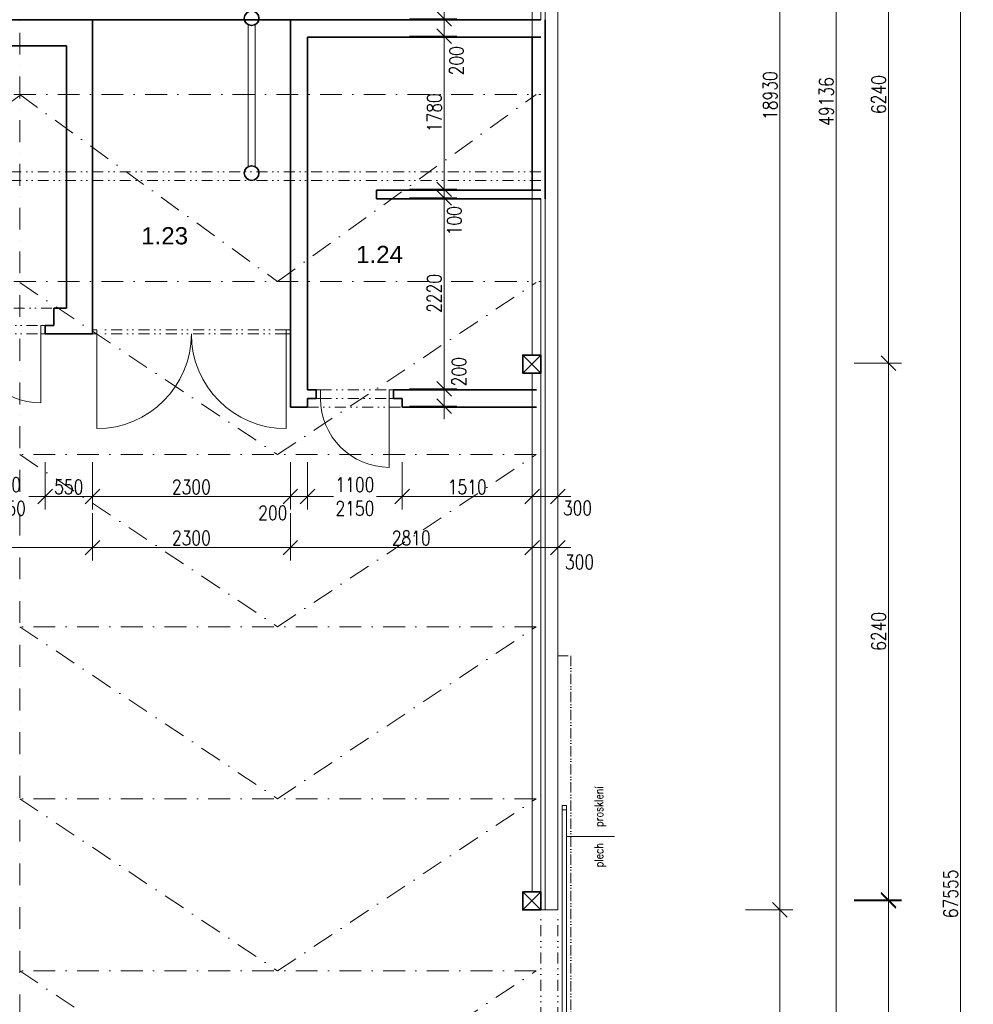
# Model space of a CAD drawing. Header units: millimetres. Extents: x -485339 to 286898, y -1189934 to 1602269.
# Tile 182 of 230: x -49880 to -38799, y -602826 to -591381. Entities that reach past the tile are written whole.
import ezdxf

# ---------------------------------------------------------------- set-up
doc = ezdxf.new("R2010")
doc.units = ezdxf.units.MM
doc.header["$LTSCALE"] = 10
for name, pattern in [('ACAD_ISO12W100', [21, 12, -3, 0, -3, 0, -3]), ('DASHDOT', [25.4, 12.7, -6.35, 0, -6.35]), ('DĚLICÍ2', [15.875, 6.35, -3.175, 0, -3.175, 0, -3.175])]:
    doc.linetypes.add(name, pattern=pattern)
doc.layers.get('Defpoints').update_dxf_attribs({"lineweight": 0})
for name, color, linetype, lineweight, true_color in [('BOUR_DVEŘE', 7, 'Continuous', 18, 0x4ccd32), ('BOUR_OBV.PLÁŠT', 7, 'Continuous', 18, 0x4ccd32), ('BOUR_ČÁRY_OBRYS', 7, 'Continuous', 35, 0x4ccd32)]:
    doc.layers.add(name, color=color, linetype=linetype, lineweight=lineweight, true_color=true_color)
for name, color, linetype, lineweight in [('St__otvory_dveře', 40, 'Continuous', 18), ('St_kóty', 132, 'Continuous', 18), ('St_lehký obvodový plášť', 152, 'Continuous', 18), ('St_plocha_místnosti', 250, 'Continuous', 18), ('St_sloupy_konstrukce haly', 5, 'Continuous', 35), ('St_sloupy_opláštění_půdorys', 25, 'Continuous', 35), ('St_čáry_nad', 250, 'DĚLICÍ2', 18), ('St_čáry_obrys', 5, 'Continuous', 35), ('St_čáry_osy', 250, 'DASHDOT', 18), ('St_čáry_plné', 250, 'Continuous', 18)]:
    doc.layers.add(name, color=color, linetype=linetype, lineweight=lineweight)
doc.styles.add('Andy', font='arial.ttf')
doc.styles.get("Standard").update_dxf_attribs({"font": 'simplex.shx', "width": 0.8})
doc.linetypes.add('ZIGZAG', pattern='A,0.00254,-5.08,[131,ltypeshp.shx,S=5.08,R=0,X=-5.08,Y=0],-10.16,[131,ltypeshp.shx,S=5.08,R=180,X=5.08,Y=0],-5.08', length=20.32254)
doc.dimstyles.new('stavebníM100', dxfattribs={"dimtxt": 165, "dimasz": 170, "dimexe": 150, "dimexo": 100, "dimgap": 30, "dimtad": 1, "dimdec": 0, "dimtxsty": 'Standard', "dimblk": 'OBLIQUE', "dimcen": -2.5, "dimdle": 150, "dimclrd": 256, "dimclre": 256, "dimclrt": 256, "dimadec": 4, "dimazin": 0, "dimtfac": 1, "dimtdec": 0, "dimtmove": 2, "dimatfit": 3, "dimldrblk": 'OBLIQUE', "dimfxl": 400, "dimfxlon": 1, "dimlwd": -1, "dimlwe": -1, "dimarcsym": 0})

# ---------------------------------------------------------------- blocks, each defined once
blk = doc.blocks.new('*U3709')
at = {"layer": 'St_čáry_osy', "ltscale": 2}
for points in [[(-3950, 8000), (9058, 8000)], [(-3950, 6000), (9058, 6000)], [(-3950, 4000), (9058, 4000)], [(-3950, 2000), (9058, 2000)]]:
    blk.add_lwpolyline(points, dxfattribs=at)
blk = doc.blocks.new('*U3710')
at = {"layer": 'St_čáry_osy', "ltscale": 2}
blk.add_blockref('*U3709', (72000, 0), dxfattribs=at)
blk = doc.blocks.new('G$CC1796412')
at = {"layer": 'St__otvory_dveře', "color": 0, "ltscale": 2}
blk.add_lwpolyline([(850, 1), (850, 801)], dxfattribs=at)
at = {"layer": 'St__otvory_dveře', "ltscale": 2}
for points in [[(50, 0), (0, 0), (0, -100), (50, -100)], [(900, 1), (850, 1), (850, -99), (900, -99)]]:
    blk.add_lwpolyline(points, close=True, dxfattribs=at)
at = {"layer": 'St__otvory_dveře', "linetype": 'DĚLICÍ2', "ltscale": 2}
for points in [[(50, 0), (850, 1)], [(50, -100), (850, -99)]]:
    blk.add_lwpolyline(points, dxfattribs=at)
at = {"layer": 'St__otvory_dveře', "color": 0, "ltscale": 2}
blk.add_arc((850, 1), 800, 90, 180, dxfattribs=at)
blk = doc.blocks.new('G$C96BA53D1')
at = {"layer": 'St__otvory_dveře', "ltscale": 2}
for points in [[(0, -50), (50, -50), (50, 0), (0, 0)], [(2250, -50), (2300, -50), (2300, 0), (2250, 0)]]:
    blk.add_lwpolyline(points, close=True, dxfattribs=at)
at = {"layer": 'St__otvory_dveře', "linetype": 'DĚLICÍ2', "ltscale": 2}
for points in [[(2250, 0), (50, 0)], [(2250, -50), (50, -50)]]:
    blk.add_lwpolyline(points, dxfattribs=at)
at = {"layer": 'St__otvory_dveře', "ltscale": 2}
for points in [[(50, -50), (50, -1150)], [(2250, -50), (2250, -1150)]]:
    blk.add_lwpolyline(points, dxfattribs=at)
for centre, start, end in [((50, -50), 270, 0), ((2250, -50), 180, 270)]:
    blk.add_arc(centre, 1100, start, end, dxfattribs=at)
blk = doc.blocks.new('G$CB69B1554')
at = {"layer": 'St_čáry_nad', "ltscale": 2}
for points in [[(72380, -4650), (73480, -4650)], [(76430, -5800), (77530, -5800)]]:
    blk.add_lwpolyline(points, dxfattribs=at)
at = {"layer": 'St_čáry_obrys', "ltscale": 2}
for points in [[(73930, -1300), (63240, -1300)], [(73930, -4950), (73930, -1300)], [(76230, -5800), (76230, -1300)], [(73630, -1600), (72230, -1600)], [(73630, -4650), (73630, -1600)], [(76430, -5600), (76430, -1500)], [(77230, -3380), (77230, -3280)], [(73630, -4650), (73480, -4650)], [(73480, -4850), (73480, -4650)], [(73380, -4950), (73380, -4850)], [(73380, -4950), (73380, -4850)], [(73480, -4850), (73380, -4850)], [(73930, -4950), (73380, -4950)], [(76530, -5702), (76530, -5602)], [(77230, -5600), (77230, -5600)], [(77430, -5702), (77430, -5602)], [(77430, -5702), (77430, -5602)], [(76430, -5700), (76430, -5800)], [(76430, -5700), (76530, -5700)], [(77530, -5700), (77430, -5700)], [(77530, -5700), (77530, -5800)]]:
    blk.add_lwpolyline(points, dxfattribs=at)
at = {"layer": 'St_čáry_obrys'}
for points in [[(76230, -1300), (79139, -1300)], [(76430, -1500), (79139, -1500)], [(77230, -3280), (79139, -3280)], [(77230, -3380), (79139, -3380)], [(76430, -5600), (76530, -5600)], [(77430, -5600), (79089, -5600)], [(76230, -5800), (76430, -5800)], [(77530, -5800), (79089, -5800)]]:
    blk.add_lwpolyline(points, dxfattribs=at)
at = {"layer": 'St__otvory_dveře', "xscale": -1, "rotation": 180}
for p in [(72480, -4949), (76530, -5699)]:
    blk.add_blockref('G$CC1796412', p, dxfattribs=at)
at = {"layer": 'St__otvory_dveře'}
blk.add_blockref('G$C96BA53D1', (73930, -4900), dxfattribs=at)
blk = doc.blocks.new('G$CD8A98CDB')
at = {"layer": 'St_sloupy_konstrukce haly', "color": 250, "lineweight": 18, "ltscale": 2}
for points in [[(-825, 0), (825, 0)], [(-825, -80), (825, -80)]]:
    blk.add_lwpolyline(points, dxfattribs=at)
at = {"layer": 'St_sloupy_konstrukce haly', "ltscale": 2}
for centre in [(-900, -40), (900, -40)]:
    blk.add_circle(centre, 85, dxfattribs=at)
blk = doc.blocks.new('G$C0F2906C7')
at = {"layer": 'St_sloupy_opláštění_půdorys', "ltscale": 2}
blk.add_lwpolyline([(-105, -105), (105, -105), (105, 105), (-105, 105)], close=True, dxfattribs=at)
for points in [[(-105, 105), (105, -105)], [(105, 105), (-105, -105)]]:
    blk.add_lwpolyline(points, dxfattribs=at)
blk = doc.blocks.new('G$C0EBC1439')
at = {"layer": 'St__otvory_dveře', "color": 0, "linetype": 'ACAD_ISO12W100'}
for points in [[(0, 5490), (150, 5490), (150, 0)], [(0, -5490), (150, -5490), (150, 0)]]:
    blk.add_lwpolyline(points, dxfattribs=at)
at = {"layer": 'St__otvory_dveře', "color": 0}
for points in [[(50, 1000), (100, 1000), (100, 3750), (50, 3750)], [(50, 3700), (100, 3700), (100, 3750), (50, 3750)], [(50, 1000), (100, 1000), (100, 1050), (50, 1050)], [(50, -1000), (100, -1000), (100, -3750), (50, -3750)], [(50, -1000), (100, -1000), (100, -1050), (50, -1050)], [(50, -3700), (100, -3700), (100, -3750), (50, -3750)]]:
    blk.add_lwpolyline(points, close=True, dxfattribs=at)
blk = doc.blocks.new('_OBLIQUE')
at = {"color": 0, "linetype": 'ByBlock'}
blk.add_line((-0.5, -0.5), (0.5, 0.5), dxfattribs=at)
blk = doc.blocks.new('*D4126')
at = {"layer": 'Defpoints', "color": 0}
for p in [(-43625, -601729), (-41047, -601729), (-43625, -606799)]:
    blk.add_point(p, dxfattribs=at)
at = {"layer": 'St_kóty'}
for p, q in [((-41047, -601579), (-41047, -604002)), ((-41447, -601729), (-40897, -601729)), ((-41047, -606949), (-41047, -604527)), ((-41447, -606799), (-40897, -606799))]:
    blk.add_line(p, q, dxfattribs=at)
at = {"layer": 'St_kóty', "linetype": 'ByBlock', "xscale": 170, "yscale": 170, "zscale": 170}
for p, rotation in [((-41047, -601729), 90), ((-41047, -606799), 270)]:
    blk.add_blockref('_OBLIQUE', p, dxfattribs=dict(at, rotation=rotation))
at = {"layer": 'St_kóty', "insert": (-41047, -604264), "char_height": 165, "attachment_point": 5, "rotation": 90}
blk.add_mtext('5070\\P5400', dxfattribs=at)
blk = doc.blocks.new('*D4127')
at = {"layer": 'Defpoints', "color": 0}
for p in [(-43625, -582799), (-41047, -582799), (-43625, -601729)]:
    blk.add_point(p, dxfattribs=at)
at = {"layer": 'St_kóty'}
for p, q in [((-41047, -601879), (-41047, -582649)), ((-41447, -582799), (-40897, -582799)), ((-41447, -601729), (-40897, -601729))]:
    blk.add_line(p, q, dxfattribs=at)
at = {"layer": 'St_kóty', "linetype": 'ByBlock', "xscale": 170, "yscale": 170, "zscale": 170}
for p, rotation in [((-41047, -582799), 90), ((-41047, -601729), 270)]:
    blk.add_blockref('_OBLIQUE', p, dxfattribs=dict(at, rotation=rotation))
at = {"layer": 'St_kóty', "insert": (-41159, -592264), "char_height": 165, "attachment_point": 5, "rotation": 90}
blk.add_mtext('18930', dxfattribs=at)
blk = doc.blocks.new('*D4131')
at = {"layer": 'Defpoints', "color": 0}
for p in [(-43625, -567764), (-40393, -567764), (-59739, -616900)]:
    blk.add_point(p, dxfattribs=at)
at = {"layer": 'St_kóty'}
for p, q in [((-40393, -617050), (-40393, -567614)), ((-40793, -567764), (-40243, -567764)), ((-40793, -616900), (-40243, -616900))]:
    blk.add_line(p, q, dxfattribs=at)
at = {"layer": 'St_kóty', "linetype": 'ByBlock', "xscale": 170, "yscale": 170, "zscale": 170}
for p, rotation in [((-40393, -567764), 90), ((-40393, -616900), 270)]:
    blk.add_blockref('_OBLIQUE', p, dxfattribs=dict(at, rotation=rotation))
at = {"layer": 'St_kóty', "insert": (-40506, -592332), "char_height": 165, "attachment_point": 5, "rotation": 90}
blk.add_mtext('49136', dxfattribs=at)
blk = doc.blocks.new('*D4136')
at = {"layer": 'Defpoints', "color": 0}
for p in [(-43930, -601624), (-39785, -601624), (-43930, -606904)]:
    blk.add_point(p, dxfattribs=at)
at = {"layer": 'St_kóty'}
for p, q in [((-39785, -607054), (-39785, -601474)), ((-40185, -601624), (-39635, -601624)), ((-40185, -606904), (-39635, -606904))]:
    blk.add_line(p, q, dxfattribs=at)
at = {"layer": 'St_kóty', "xscale": 170, "yscale": 170, "zscale": 170}
for p, rotation in [((-39785, -601624), 90), ((-39785, -606904), 270)]:
    blk.add_blockref('_OBLIQUE', p, dxfattribs=dict(at, rotation=rotation))
at = {"layer": 'St_kóty', "insert": (-39898, -604264), "char_height": 165, "attachment_point": 5, "rotation": 90}
blk.add_mtext('5280', dxfattribs=at)
blk = doc.blocks.new('*D4137')
at = {"layer": 'Defpoints', "color": 0}
for p in [(-43930, -595372), (-39785, -595372), (-43930, -601612)]:
    blk.add_point(p, dxfattribs=at)
at = {"layer": 'St_kóty'}
for p, q in [((-39785, -601762), (-39785, -595222)), ((-40185, -595372), (-39635, -595372)), ((-40185, -601612), (-39635, -601612))]:
    blk.add_line(p, q, dxfattribs=at)
at = {"layer": 'St_kóty', "linetype": 'ByBlock', "xscale": 170, "yscale": 170, "zscale": 170}
for p, rotation in [((-39785, -595372), 90), ((-39785, -601612), 270)]:
    blk.add_blockref('_OBLIQUE', p, dxfattribs=dict(at, rotation=rotation))
at = {"layer": 'St_kóty', "insert": (-39898, -598492), "char_height": 165, "attachment_point": 5, "rotation": 90}
blk.add_mtext('6240', dxfattribs=at)
blk = doc.blocks.new('*D4138')
at = {"layer": 'Defpoints', "color": 0}
for p in [(-43930, -589132), (-39785, -589132), (-43930, -595372)]:
    blk.add_point(p, dxfattribs=at)
at = {"layer": 'St_kóty'}
for p, q in [((-39785, -595522), (-39785, -588982)), ((-40185, -589132), (-39635, -589132)), ((-40185, -595372), (-39635, -595372))]:
    blk.add_line(p, q, dxfattribs=at)
at = {"layer": 'St_kóty', "linetype": 'ByBlock', "xscale": 170, "yscale": 170, "zscale": 170}
for p, rotation in [((-39785, -589132), 90), ((-39785, -595372), 270)]:
    blk.add_blockref('_OBLIQUE', p, dxfattribs=dict(at, rotation=rotation))
at = {"layer": 'St_kóty', "insert": (-39898, -592252), "char_height": 165, "attachment_point": 5, "rotation": 90}
blk.add_mtext('6240', dxfattribs=at)
blk = doc.blocks.new('*D4143')
at = {"layer": 'Defpoints', "color": 0}
for p in [(-43625, -567764), (-59725, -635319), (-38949, -635319)]:
    blk.add_point(p, dxfattribs=at)
at = {"layer": 'St_kóty'}
for p, q in [((-38949, -567614), (-38949, -635469)), ((-39349, -567764), (-38799, -567764)), ((-39349, -635319), (-38799, -635319))]:
    blk.add_line(p, q, dxfattribs=at)
at = {"layer": 'St_kóty', "linetype": 'ByBlock', "xscale": 170, "yscale": 170, "zscale": 170}
for p, rotation in [((-38949, -567764), 90), ((-38949, -635319), 270)]:
    blk.add_blockref('_OBLIQUE', p, dxfattribs=dict(at, rotation=rotation))
at = {"layer": 'St_kóty', "insert": (-39061, -601542), "char_height": 165, "attachment_point": 5, "rotation": 90}
blk.add_mtext('67555', dxfattribs=at)
blk = doc.blocks.new('*D4282')
at = {"layer": 'Defpoints', "color": 0}
for p in [(-50485, -594429), (-49585, -594429), (-49585, -596924)]:
    blk.add_point(p, dxfattribs=at)
at = {"layer": 'St_kóty'}
for p, q in [((-50485, -596524), (-50485, -597074)), ((-49585, -596524), (-49585, -597074)), ((-50635, -596924), (-50297, -596924)), ((-49435, -596924), (-49772, -596924))]:
    blk.add_line(p, q, dxfattribs=at)
at = {"layer": 'St_kóty', "linetype": 'ByBlock', "xscale": 170, "yscale": 170, "zscale": 170, "rotation": 180}
blk.add_blockref('_OBLIQUE', (-50485, -596924), dxfattribs=at)
at = {"layer": 'St_kóty', "linetype": 'ByBlock', "xscale": 170, "yscale": 170, "zscale": 170}
blk.add_blockref('_OBLIQUE', (-49585, -596924), dxfattribs=at)
at = {"layer": 'St_kóty', "insert": (-50035, -596924), "char_height": 165, "attachment_point": 5}
blk.add_mtext('900\\P2050', dxfattribs=at)
blk = doc.blocks.new('*D4283')
at = {"layer": 'Defpoints', "color": 0}
for p in [(-49585, -594429), (-49035, -594429), (-49035, -596924)]:
    blk.add_point(p, dxfattribs=at)
at = {"layer": 'St_kóty'}
for p, q in [((-49585, -596524), (-49585, -597074)), ((-49035, -596524), (-49035, -597074)), ((-49735, -596924), (-48885, -596924))]:
    blk.add_line(p, q, dxfattribs=at)
at = {"layer": 'St_kóty', "linetype": 'ByBlock', "xscale": 170, "yscale": 170, "zscale": 170, "rotation": 180}
blk.add_blockref('_OBLIQUE', (-49585, -596924), dxfattribs=at)
at = {"layer": 'St_kóty', "linetype": 'ByBlock', "xscale": 170, "yscale": 170, "zscale": 170}
blk.add_blockref('_OBLIQUE', (-49035, -596924), dxfattribs=at)
at = {"layer": 'St_kóty', "insert": (-49310, -596812), "char_height": 165, "attachment_point": 5}
blk.add_mtext('550', dxfattribs=at)
blk = doc.blocks.new('*D4284')
at = {"layer": 'Defpoints', "color": 0}
for p in [(-49035, -594429), (-46735, -595279), (-46735, -596924)]:
    blk.add_point(p, dxfattribs=at)
at = {"layer": 'St_kóty'}
for p, q in [((-49035, -596524), (-49035, -597074)), ((-46735, -596524), (-46735, -597074)), ((-49185, -596924), (-46585, -596924))]:
    blk.add_line(p, q, dxfattribs=at)
at = {"layer": 'St_kóty', "linetype": 'ByBlock', "xscale": 170, "yscale": 170, "zscale": 170, "rotation": 180}
blk.add_blockref('_OBLIQUE', (-49035, -596924), dxfattribs=at)
at = {"layer": 'St_kóty', "linetype": 'ByBlock', "xscale": 170, "yscale": 170, "zscale": 170}
blk.add_blockref('_OBLIQUE', (-46735, -596924), dxfattribs=at)
at = {"layer": 'St_kóty', "insert": (-47885, -596812), "char_height": 165, "attachment_point": 5}
blk.add_mtext('2300', dxfattribs=at)
blk = doc.blocks.new('*D4285')
at = {"layer": 'Defpoints', "color": 0}
for p in [(-46735, -595279), (-46535, -595279), (-46535, -596924)]:
    blk.add_point(p, dxfattribs=at)
at = {"layer": 'St_kóty'}
for p, q in [((-46735, -596524), (-46735, -597074)), ((-46535, -596524), (-46535, -597074)), ((-46885, -596924), (-46385, -596924))]:
    blk.add_line(p, q, dxfattribs=at)
at = {"layer": 'St_kóty', "linetype": 'ByBlock', "xscale": 170, "yscale": 170, "zscale": 170, "rotation": 180}
blk.add_blockref('_OBLIQUE', (-46735, -596924), dxfattribs=at)
at = {"layer": 'St_kóty', "linetype": 'ByBlock', "xscale": 170, "yscale": 170, "zscale": 170}
blk.add_blockref('_OBLIQUE', (-46535, -596924), dxfattribs=at)
at = {"layer": 'St_kóty', "insert": (-46939, -597113), "char_height": 165, "attachment_point": 5}
blk.add_mtext('200', dxfattribs=at)
blk = doc.blocks.new('*D4286')
at = {"layer": 'Defpoints', "color": 0}
for p in [(-46535, -595279), (-45435, -595279), (-45435, -596924)]:
    blk.add_point(p, dxfattribs=at)
at = {"layer": 'St_kóty'}
for p, q in [((-46535, -596524), (-46535, -597074)), ((-45435, -596524), (-45435, -597074)), ((-46685, -596924), (-46235, -596924)), ((-45285, -596924), (-45735, -596924))]:
    blk.add_line(p, q, dxfattribs=at)
at = {"layer": 'St_kóty', "linetype": 'ByBlock', "xscale": 170, "yscale": 170, "zscale": 170, "rotation": 180}
blk.add_blockref('_OBLIQUE', (-46535, -596924), dxfattribs=at)
at = {"layer": 'St_kóty', "linetype": 'ByBlock', "xscale": 170, "yscale": 170, "zscale": 170}
blk.add_blockref('_OBLIQUE', (-45435, -596924), dxfattribs=at)
at = {"layer": 'St_kóty', "insert": (-45985, -596924), "char_height": 165, "attachment_point": 5}
blk.add_mtext('1100\\P2150', dxfattribs=at)
blk = doc.blocks.new('*D4287')
at = {"layer": 'Defpoints', "color": 0}
for p in [(-45435, -595279), (-43925, -595279), (-43925, -596924)]:
    blk.add_point(p, dxfattribs=at)
at = {"layer": 'St_kóty'}
for p, q in [((-45435, -596524), (-45435, -597074)), ((-43925, -596524), (-43925, -597074)), ((-45585, -596924), (-43775, -596924))]:
    blk.add_line(p, q, dxfattribs=at)
at = {"layer": 'St_kóty', "linetype": 'ByBlock', "xscale": 170, "yscale": 170, "zscale": 170, "rotation": 180}
blk.add_blockref('_OBLIQUE', (-45435, -596924), dxfattribs=at)
at = {"layer": 'St_kóty', "linetype": 'ByBlock', "xscale": 170, "yscale": 170, "zscale": 170}
blk.add_blockref('_OBLIQUE', (-43925, -596924), dxfattribs=at)
at = {"layer": 'St_kóty', "insert": (-44680, -596812), "char_height": 165, "attachment_point": 5}
blk.add_mtext('1510', dxfattribs=at)
blk = doc.blocks.new('*D4288')
at = {"layer": 'Defpoints', "color": 0}
for p in [(-43925, -595279), (-43625, -595279), (-43625, -596924)]:
    blk.add_point(p, dxfattribs=at)
at = {"layer": 'St_kóty'}
for p, q in [((-43925, -596524), (-43925, -597074)), ((-43625, -596524), (-43625, -597074)), ((-44075, -596924), (-43475, -596924))]:
    blk.add_line(p, q, dxfattribs=at)
at = {"layer": 'St_kóty', "linetype": 'ByBlock', "xscale": 170, "yscale": 170, "zscale": 170, "rotation": 180}
blk.add_blockref('_OBLIQUE', (-43925, -596924), dxfattribs=at)
at = {"layer": 'St_kóty', "linetype": 'ByBlock', "xscale": 170, "yscale": 170, "zscale": 170}
blk.add_blockref('_OBLIQUE', (-43625, -596924), dxfattribs=at)
at = {"layer": 'St_kóty', "insert": (-43398, -597058), "char_height": 165, "attachment_point": 5}
blk.add_mtext('300', dxfattribs=at)
blk = doc.blocks.new('*D4292')
at = {"layer": 'Defpoints', "color": 0}
for p in [(-58535, -595023), (-49035, -595023), (-49035, -597518)]:
    blk.add_point(p, dxfattribs=at)
at = {"layer": 'St_kóty'}
for p, q in [((-58535, -597118), (-58535, -597668)), ((-49035, -597118), (-49035, -597668)), ((-58685, -597518), (-48885, -597518))]:
    blk.add_line(p, q, dxfattribs=at)
at = {"layer": 'St_kóty', "linetype": 'ByBlock', "xscale": 170, "yscale": 170, "zscale": 170, "rotation": 180}
blk.add_blockref('_OBLIQUE', (-58535, -597518), dxfattribs=at)
at = {"layer": 'St_kóty', "linetype": 'ByBlock', "xscale": 170, "yscale": 170, "zscale": 170}
blk.add_blockref('_OBLIQUE', (-49035, -597518), dxfattribs=at)
at = {"layer": 'St_kóty', "insert": (-53785, -597406), "char_height": 165, "attachment_point": 5}
blk.add_mtext('9500', dxfattribs=at)
blk = doc.blocks.new('*D4293')
at = {"layer": 'Defpoints', "color": 0}
for p in [(-49035, -595023), (-46735, -595873), (-46735, -597518)]:
    blk.add_point(p, dxfattribs=at)
at = {"layer": 'St_kóty'}
for p, q in [((-49035, -597118), (-49035, -597668)), ((-46735, -597118), (-46735, -597668)), ((-49185, -597518), (-46585, -597518))]:
    blk.add_line(p, q, dxfattribs=at)
at = {"layer": 'St_kóty', "linetype": 'ByBlock', "xscale": 170, "yscale": 170, "zscale": 170, "rotation": 180}
blk.add_blockref('_OBLIQUE', (-49035, -597518), dxfattribs=at)
at = {"layer": 'St_kóty', "linetype": 'ByBlock', "xscale": 170, "yscale": 170, "zscale": 170}
blk.add_blockref('_OBLIQUE', (-46735, -597518), dxfattribs=at)
at = {"layer": 'St_kóty', "insert": (-47885, -597406), "char_height": 165, "attachment_point": 5}
blk.add_mtext('2300', dxfattribs=at)
blk = doc.blocks.new('*D4294')
at = {"layer": 'Defpoints', "color": 0}
for p in [(-46735, -595873), (-43925, -595873), (-43925, -597518)]:
    blk.add_point(p, dxfattribs=at)
at = {"layer": 'St_kóty'}
for p, q in [((-46735, -597118), (-46735, -597668)), ((-43925, -597118), (-43925, -597668)), ((-46885, -597518), (-43775, -597518))]:
    blk.add_line(p, q, dxfattribs=at)
at = {"layer": 'St_kóty', "linetype": 'ByBlock', "xscale": 170, "yscale": 170, "zscale": 170, "rotation": 180}
blk.add_blockref('_OBLIQUE', (-46735, -597518), dxfattribs=at)
at = {"layer": 'St_kóty', "linetype": 'ByBlock', "xscale": 170, "yscale": 170, "zscale": 170}
blk.add_blockref('_OBLIQUE', (-43925, -597518), dxfattribs=at)
at = {"layer": 'St_kóty', "insert": (-45330, -597406), "char_height": 165, "attachment_point": 5}
blk.add_mtext('2810', dxfattribs=at)
blk = doc.blocks.new('*D4295')
at = {"layer": 'Defpoints', "color": 0}
for p in [(-43925, -595873), (-43625, -595873), (-43625, -597518)]:
    blk.add_point(p, dxfattribs=at)
at = {"layer": 'St_kóty'}
for p, q in [((-43925, -597118), (-43925, -597668)), ((-43625, -597118), (-43625, -597668)), ((-44075, -597518), (-43475, -597518))]:
    blk.add_line(p, q, dxfattribs=at)
at = {"layer": 'St_kóty', "linetype": 'ByBlock', "xscale": 170, "yscale": 170, "zscale": 170, "rotation": 180}
blk.add_blockref('_OBLIQUE', (-43925, -597518), dxfattribs=at)
at = {"layer": 'St_kóty', "linetype": 'ByBlock', "xscale": 170, "yscale": 170, "zscale": 170}
blk.add_blockref('_OBLIQUE', (-43625, -597518), dxfattribs=at)
at = {"layer": 'St_kóty', "insert": (-43375, -597684), "char_height": 165, "attachment_point": 5}
blk.add_mtext('300', dxfattribs=at)
blk = doc.blocks.new('*D4343')
at = {"layer": 'Defpoints', "color": 0}
for p in [(-46535, -595673), (-44949, -595673), (-46735, -595873)]:
    blk.add_point(p, dxfattribs=at)
at = {"layer": 'St_kóty'}
for p, q in [((-44949, -596023), (-44949, -595523)), ((-45349, -595673), (-44799, -595673)), ((-45349, -595873), (-44799, -595873))]:
    blk.add_line(p, q, dxfattribs=at)
at = {"layer": 'St_kóty', "linetype": 'ByBlock', "xscale": 170, "yscale": 170, "zscale": 170}
for p, rotation in [((-44949, -595673), 90), ((-44949, -595873), 270)]:
    blk.add_blockref('_OBLIQUE', p, dxfattribs=dict(at, rotation=rotation))
at = {"layer": 'St_kóty', "insert": (-44776, -595473), "char_height": 165, "attachment_point": 5, "rotation": 90}
blk.add_mtext('200', dxfattribs=at)
blk = doc.blocks.new('*D4344')
at = {"layer": 'Defpoints', "color": 0}
for p in [(-45735, -593453), (-44949, -593453), (-46535, -595673)]:
    blk.add_point(p, dxfattribs=at)
at = {"layer": 'St_kóty'}
for p, q in [((-44949, -595823), (-44949, -593303)), ((-45349, -593453), (-44799, -593453)), ((-45349, -595673), (-44799, -595673))]:
    blk.add_line(p, q, dxfattribs=at)
at = {"layer": 'St_kóty', "linetype": 'ByBlock', "xscale": 170, "yscale": 170, "zscale": 170}
for p, rotation in [((-44949, -593453), 90), ((-44949, -595673), 270)]:
    blk.add_blockref('_OBLIQUE', p, dxfattribs=dict(at, rotation=rotation))
at = {"layer": 'St_kóty', "insert": (-45062, -594563), "char_height": 165, "attachment_point": 5, "rotation": 90}
blk.add_mtext('2220', dxfattribs=at)
blk = doc.blocks.new('*D4345')
at = {"layer": 'Defpoints', "color": 0}
for p in [(-45735, -593353), (-44949, -593353), (-45735, -593453)]:
    blk.add_point(p, dxfattribs=at)
at = {"layer": 'St_kóty'}
for p, q in [((-44949, -593603), (-44949, -593203)), ((-45349, -593353), (-44799, -593353)), ((-45349, -593453), (-44799, -593453))]:
    blk.add_line(p, q, dxfattribs=at)
at = {"layer": 'St_kóty', "linetype": 'ByBlock', "xscale": 170, "yscale": 170, "zscale": 170}
for p, rotation in [((-44949, -593353), 90), ((-44949, -593453), 270)]:
    blk.add_blockref('_OBLIQUE', p, dxfattribs=dict(at, rotation=rotation))
at = {"layer": 'St_kóty', "insert": (-44830, -593718), "char_height": 165, "attachment_point": 5, "rotation": 90}
blk.add_mtext('100', dxfattribs=at)
blk = doc.blocks.new('*D4346')
at = {"layer": 'Defpoints', "color": 0}
for p in [(-46535, -591573), (-44949, -591573), (-45735, -593353)]:
    blk.add_point(p, dxfattribs=at)
at = {"layer": 'St_kóty'}
for p, q in [((-44949, -593503), (-44949, -591423)), ((-45349, -591573), (-44799, -591573)), ((-45349, -593353), (-44799, -593353))]:
    blk.add_line(p, q, dxfattribs=at)
at = {"layer": 'St_kóty', "linetype": 'ByBlock', "xscale": 170, "yscale": 170, "zscale": 170}
for p, rotation in [((-44949, -591573), 90), ((-44949, -593353), 270)]:
    blk.add_blockref('_OBLIQUE', p, dxfattribs=dict(at, rotation=rotation))
at = {"layer": 'St_kóty', "insert": (-45062, -592463), "char_height": 165, "attachment_point": 5, "rotation": 90}
blk.add_mtext('1780', dxfattribs=at)
blk = doc.blocks.new('*D4347')
at = {"layer": 'Defpoints', "color": 0}
for p in [(-46535, -591373), (-44949, -591373), (-46535, -591573)]:
    blk.add_point(p, dxfattribs=at)
at = {"layer": 'St_kóty'}
for p, q in [((-44949, -591723), (-44949, -591223)), ((-45349, -591373), (-44799, -591373)), ((-45349, -591573), (-44799, -591573))]:
    blk.add_line(p, q, dxfattribs=at)
at = {"layer": 'St_kóty', "linetype": 'ByBlock', "xscale": 170, "yscale": 170, "zscale": 170}
for p, rotation in [((-44949, -591373), 90), ((-44949, -591573), 270)]:
    blk.add_blockref('_OBLIQUE', p, dxfattribs=dict(at, rotation=rotation))
at = {"layer": 'St_kóty', "insert": (-44804, -591858), "char_height": 165, "attachment_point": 5, "rotation": 90}
blk.add_mtext('200', dxfattribs=at)

msp = doc.modelspace()

# ---------------------------------------------------------------- linework, layer by layer
at = {"layer": 'BOUR_OBV.PLÁŠT', "ltscale": 2}
for points in [[(-43775.2, -591384.6), (-43775.2, -601729.2)], [(-43825.2, -593464.6), (-43825.2, -601729.2)]]:
    msp.add_lwpolyline(points, dxfattribs=at)
at = {"layer": 'BOUR_ČÁRY_OBRYS', "linetype": 'ZIGZAG', "lineweight": 35, "ltscale": 0.5}
msp.add_lwpolyline([(-46734.9, -591384.6), (-49034.9, -591384.6)], dxfattribs=at)
at = {"layer": 'BOUR_ČÁRY_OBRYS'}
for points in [[(-43775.2, -591383.6), (-43775.2, -593463.6)], [(-43925.2, -591583.6), (-43925.2, -593363.6)]]:
    msp.add_lwpolyline(points, dxfattribs=at)
at = {"layer": 'Defpoints', "ltscale": 2}
msp.add_lwpolyline([(-42968.5, -600876.4), (-43518.5, -600876.4)], dxfattribs=at)
at = {"layer": 'St__otvory_dveře'}
msp.add_lwpolyline([(-43625.2, -598774.2), (-43625.2, -598774.2), (-43625.2, -598774.2)], dxfattribs=at)
msp.add_lwpolyline([(-43625.2, -598774.2), (-43625.2, -598774.2), (-43625.2, -598774.2)], dxfattribs=at)
msp.add_lwpolyline([(-43625.2, -598774.2), (-43625.2, -598774.2), (-43625.2, -598774.2)], dxfattribs=at)
at = {"layer": 'St_lehký obvodový plášť', "ltscale": 2}
for points in [[(-43825.2, -582799.2), (-43825.2, -591384.6)], [(-43775.2, -582799.2), (-43775.2, -591384.6)]]:
    msp.add_lwpolyline(points, dxfattribs=at)
at = {"layer": 'St_čáry_nad', "ltscale": 2}
for points in [[(-43825.2, -593149.2), (-139879.9, -593149.2)], [(-43825.2, -593249.2), (-139879.9, -593249.2)], [(-43825.2, -606799.2), (-43825.2, -601729.2)], [(-43625.2, -606799.2), (-43625.2, -601729.2)]]:
    msp.add_lwpolyline(points, dxfattribs=at)
at = {"layer": 'St_čáry_osy', "ltscale": 2}
for points in [[(-49879.9, -616684.8), (-49879.9, -567627.2)], [(-139879.9, -592264.2), (-43825.2, -592251.4)], [(-55879.9, -592264.2), (-52884.2, -594436.7), (-49879.9, -592264.2)], [(-49879.9, -592252.2), (-46884.2, -594424.7), (-43878.9, -592252.2)], [(-139879.9, -594436.7), (-43825.2, -594423.9)], [(-49879.9, -594436.7), (-46884.2, -596436.7), (-43878.9, -594436.7)], [(-49879.9, -596436.7), (-46884.2, -598436.7), (-43878.9, -596436.7)], [(-49879.9, -598436.7), (-46884.2, -600436.7), (-43878.9, -598436.7)], [(-49879.9, -600436.7), (-46884.2, -602436.7), (-43878.9, -600436.7)], [(-49879.9, -602436.7), (-46884.2, -604436.7), (-43878.9, -602436.7)]]:
    msp.add_lwpolyline(points, dxfattribs=at)
at = {"layer": 'St_čáry_plné', "ltscale": 2}
for points in [[(-43625.2, -582799.2), (-43625.2, -601729.2)], [(-43925.2, -589249.2), (-43925.2, -595279.2)], [(-43925.2, -595489.2), (-43925.2, -601519.2)], [(-43825.2, -601729.2), (-43625.2, -601729.2)]]:
    msp.add_lwpolyline(points, dxfattribs=at)

# ---------------------------------------------------------------- block references
at = {"layer": 'BOUR_DVEŘE'}
msp.add_blockref('G$C0EBC1439', (-43625.2, -604264.2), dxfattribs=at)
at = {"layer": 'BOUR_ČÁRY_OBRYS', "linetype": 'ZIGZAG', "lineweight": 35, "ltscale": 0.5}
msp.add_blockref('G$CB69B1554', (-122964.9, -590084.6), dxfattribs=at)
at = {"layer": 'St_sloupy_konstrukce haly', "ltscale": 2, "rotation": 90}
msp.add_blockref('G$CD8A98CDB', (-47224.9, -592264.2), dxfattribs=at)
at = {"layer": 'St_sloupy_opláštění_půdorys', "ltscale": 2, "rotation": 90}
for p in [(-43930.2, -595384.2), (-43930.2, -601624.2)]:
    msp.add_blockref('G$C0F2906C7', p, dxfattribs=at)
at = {"layer": 'St_čáry_osy', "ltscale": 2}
msp.add_blockref('*U3710', (-124884.2, -604436.7), dxfattribs=at)

# ---------------------------------------------------------------- texts
at = {"layer": 'Defpoints', "ltscale": 2, "width": 0.8}
for s, p in [('prosklení', (-43100.1, -600764)), ('plech', (-43100.1, -601233.3))]:
    msp.add_text(s, height=100, rotation=90, dxfattribs=at).set_placement(p)
at = {"layer": 'St_plocha_místnosti', "ltscale": 2, "style": 'Andy'}
for s, p in [('1.23', (-48467.3, -593993.1)), ('1.24', (-45970.1, -594210))]:
    msp.add_text(s, height=200, dxfattribs=at).set_placement(p)

# ---------------------------------------------------------------- dimensions: what is measured, and where the dimension line sits
at = {"layer": 'St_kóty'}
for base, p1, p2, picture, middle in [((-40393.4, -567764.4), (-59739.4, -616900.1), (-43625.2, -567764.4), '*D4131', (-40505.9, -592332.3)), ((-38948.9, -635319.2), (-43625.2, -567764.4), (-59724.9, -635319.2), '*D4143', (-39061.4, -601541.8)), ((-41046.9, -582799.2), (-43625.2, -601729.2), (-43625.2, -582799.2), '*D4127', (-41159.4, -592264.2)), ((-39785.1, -589132.5), (-43930.2, -595372.5), (-43930.2, -589132.5), '*D4138', (-39897.6, -592252.5)), ((-44949.4, -591572.8), (-45734.9, -593352.8), (-46534.9, -591572.8), '*D4346', (-45061.9, -592462.8)), ((-44949.4, -593452.8), (-46534.9, -595672.8), (-45734.9, -593452.8), '*D4344', (-45061.9, -594562.8)), ((-39785.1, -595372.5), (-43930.2, -601612.5), (-43930.2, -595372.5), '*D4137', (-39897.6, -598492.5)), ((-39785.1, -601624.2), (-43930.2, -606904.2), (-43930.2, -601624.2), '*D4136', (-39897.6, -604264.2))]:
    dim = msp.add_linear_dim(base=base, p1=p1, p2=p2, angle=90, dimstyle='stavebníM100', dxfattribs=at)
    dim.commit()
    dim.dimension.update_dxf_attribs({"geometry": picture, "text_midpoint": middle})
for base, p1, p2, picture, middle in [((-44949.4, -591372.8), (-46534.9, -591572.8), (-46534.9, -591372.8), '*D4347', (-44804.4, -591857.8)), ((-44949.4, -593352.8), (-45734.9, -593452.8), (-45734.9, -593352.8), '*D4345', (-44830.3, -593717.9)), ((-44949.4, -595672.8), (-46734.9, -595872.8), (-46534.9, -595672.8), '*D4343', (-44776, -595473.4))]:
    dim = msp.add_linear_dim(base=base, p1=p1, p2=p2, angle=90, dimstyle='stavebníM100', dxfattribs=at)
    dim.commit()
    dim.dimension.update_dxf_attribs({"geometry": picture, "text_midpoint": middle, "dimtype": 160})
for base, p1, p2, text, picture, middle in [((-49584.9, -596924.5), (-50484.9, -594428.9), (-49584.9, -594428.9), '<>\\P2050', '*D4282', (-50034.9, -596924.5)), ((-45434.9, -596924.5), (-46534.9, -595278.9), (-45434.9, -595278.9), '<>\\P2150', '*D4286', (-45984.9, -596924.5))]:
    dim = msp.add_linear_dim(base=base, p1=p1, p2=p2, text=text, dimstyle='stavebníM100', override={"dimtxsty": 'Standard'}, dxfattribs=at)
    dim.commit()
    dim.dimension.update_dxf_attribs({"geometry": picture, "text_midpoint": middle, "dimtype": 160})
for base, p1, p2, picture, middle in [((-49034.9, -596924.5), (-49584.9, -594428.9), (-49034.9, -594428.9), '*D4283', (-49309.9, -596812)), ((-46734.9, -596924.5), (-49034.9, -594428.9), (-46734.9, -595278.9), '*D4284', (-47884.9, -596812)), ((-49034.9, -597518.4), (-58534.9, -595022.8), (-49034.9, -595022.8), '*D4292', (-53784.9, -597405.9)), ((-46734.9, -597518.4), (-49034.9, -595022.8), (-46734.9, -595872.8), '*D4293', (-47884.9, -597405.9)), ((-43925.2, -596924.5), (-45434.9, -595278.9), (-43925.2, -595278.9), '*D4287', (-44680, -596812)), ((-43925.2, -597518.4), (-46734.9, -595872.8), (-43925.2, -595872.8), '*D4294', (-45330, -597405.9))]:
    dim = msp.add_linear_dim(base=base, p1=p1, p2=p2, dimstyle='stavebníM100', dxfattribs=at)
    dim.commit()
    dim.dimension.update_dxf_attribs({"geometry": picture, "text_midpoint": middle})
for base, p1, p2, picture, middle in [((-46534.9, -596924.5), (-46734.9, -595278.9), (-46534.9, -595278.9), '*D4285', (-46938.7, -597113)), ((-43625.2, -596924.5), (-43925.2, -595278.9), (-43625.2, -595278.9), '*D4288', (-43397.8, -597058.1)), ((-43625.2, -597518.4), (-43925.2, -595872.8), (-43625.2, -595872.8), '*D4295', (-43375.1, -597684.4))]:
    dim = msp.add_linear_dim(base=base, p1=p1, p2=p2, dimstyle='stavebníM100', dxfattribs=at)
    dim.commit()
    dim.dimension.update_dxf_attribs({"geometry": picture, "text_midpoint": middle, "dimtype": 160})
dim = msp.add_linear_dim(base=(-41046.9, -601729.2), p1=(-43625.2, -606799.2), p2=(-43625.2, -601729.2), angle=90, text='<>\\P5400', dimstyle='stavebníM100', override={"dimtxsty": 'Standard'}, dxfattribs=at)
dim.commit()
dim.dimension.update_dxf_attribs({"geometry": '*D4126', "text_midpoint": (-41046.9, -604264.2), "dimtype": 160})

doc.saveas('drawing.dxf')
